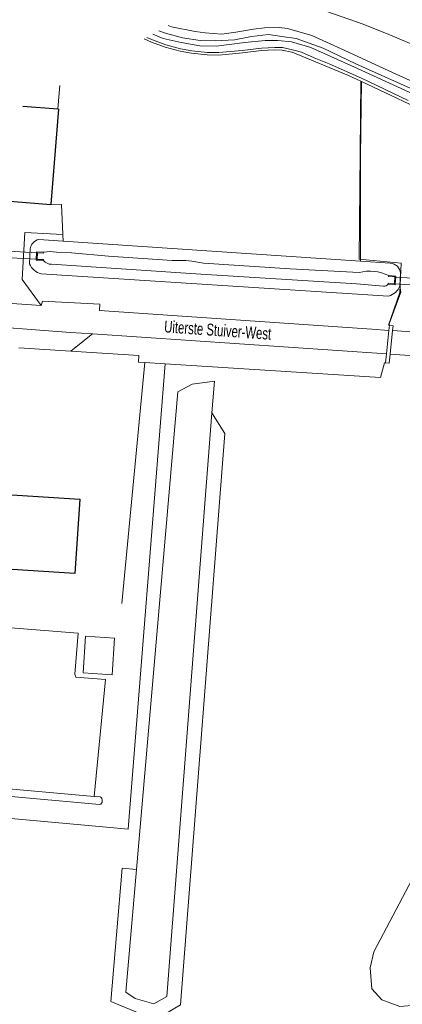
# Model space of a CAD drawing. Header units: metres. Extents: x 120324 to 133000, y 395500 to 402438.
# Tile 66 of 95: x 126851 to 126931, y 402099 to 402305. Entities that reach past the tile are written whole.
import ezdxf

# ---------------------------------------------------------------- set-up
doc = ezdxf.new("R2010")
doc.units = ezdxf.units.M
doc.linetypes.add('DGN1', pattern=[76.057638, 0, -76.057638])
doc.linetypes.add('DGN2', pattern=[101.410184, 50.705092, -50.705092])
for name, color, linetype, lineweight, true_color in [('gg-afsc-erfafscheiding', 7, 'Continuous', 0, 0x00ff32), ('gg-knt-bronhoudergrens', 7, 'DGN2', 0, 0xffaad2), ('gg-kntw-bovenkant insteek waterloop', 7, 'Continuous', 0, 0xa0a0ff), ('gg-kntw-waterlijn', 7, 'Continuous', 0, 0xaaebff), ('gg-kwrk-duiker nz buis', 7, 'DGN2', 0, 0x969696), ('gg-kwrk-duiker nz vlak', 7, 'DGN2', 0, 0x969696), ('gg-kwrk-uitstroombak niveau min 01', 7, 'Continuous', 0, 0x477c96), ('gt-grn-groengrens', 7, 'Continuous', 0, 0x96c800), ('gt-knt-wildrooster', 7, 'Continuous', 0, 0x787878), ('gx-grn-maaiveld', 7, 'Continuous', 0, 0xb88d57)]:
    doc.layers.add(name, color=color, linetype=linetype, lineweight=lineweight, true_color=true_color)
for name, color, linetype, lineweight in [('gg-anno-openbare ruimte label', 7, 'Continuous', 13), ('gg-bbg-gedigitaliseerde bijgebouw', 1, 'Continuous', 0), ('gg-bbg-hoofdgebouw', 1, 'Continuous', 30), ('gg-knt-verharding', 7, 'Continuous', 0), ('gt-grn-vlakafsluiter', 6, 'DGN1', 0)]:
    doc.layers.add(name, color=color, linetype=linetype, lineweight=lineweight)
doc.styles.add('StyleArial', font='arial.ttf')

msp = doc.modelspace()

# ---------------------------------------------------------------- linework, layer by layer
at = {"layer": 'gg-afsc-erfafscheiding'}
for p, q in [((126922.31, 402292.28), (126921.95, 402254.97)), ((126877.1, 402233.36), (126881.35, 402233.09)), ((126926.42, 402230.22), (126881.35, 402233.09))]:
    msp.add_line(p, q, dxfattribs=at)
at = {"layer": 'gg-afsc-erfafscheiding', "flags": 128}
for points in [[(126921.95, 402254.97), (126930.75, 402254.16), (126930.5, 402248.01), (126928.07, 402241.22), (126928.3, 402241.19)], [(126861.58, 402235.75), (126875.87, 402234.84), (126875.78, 402233.45), (126877.1, 402233.36)], [(126881.35, 402233.09), (126873.6, 402135.64), (126869.07, 402136.06)], [(126927.5, 402233.3), (126927.37, 402233.31), (126927.27, 402233.32), (126926.42, 402230.22)], [(126869.07, 402136.06), (126802.14, 402142.19), (126799.53, 402103.37), (126647.58, 402113.61)]]:
    msp.add_lwpolyline(points, dxfattribs=at)
at = {"layer": 'gg-bbg-gedigitaliseerde bijgebouw', "flags": 128}
msp.add_lwpolyline([(126864.18, 402168.38), (126870.28, 402167.99), (126870.77, 402175.68), (126864.68, 402176.07), (126864.18, 402168.38)], dxfattribs=at)
at = {"layer": 'gg-bbg-hoofdgebouw', "flags": 128}
for points in [[(126851.58, 402287.06), (126858.92, 402286.45)], [(126858.92, 402286.45), (126859.05, 402286.44), (126857.46, 402266.55)], [(126857.46, 402266.55), (126857.44, 402266.35), (126827.19, 402268.84)], [(126821.93, 402191.8), (126822.95, 402207.37), (126863.48, 402204.79), (126862.46, 402189.22), (126821.93, 402191.8)]]:
    msp.add_lwpolyline(points, dxfattribs=at)
at = {"layer": 'gg-knt-bronhoudergrens'}
for p, q in [((126859.94, 402260.19), (126860, 402258.78)), ((126866.51, 402142.54), (126868.88, 402167.02))]:
    msp.add_line(p, q, dxfattribs=at)
at = {"layer": 'gg-knt-bronhoudergrens', "flags": 128}
for points in [[(126877.1, 402233.36), (126870.75, 402166.88), (126868.88, 402167.02)], [(126862.45, 402168.14), (126863.15, 402176.67), (126840.59, 402178.51), (126841.02, 402183.86), (126823.5, 402185.29), (126798.78, 402186.52)], [(126868.88, 402167.02), (126862.64, 402167.48), (126862.45, 402168.14)]]:
    msp.add_lwpolyline(points, dxfattribs=at)
at = {"layer": 'gg-knt-verharding'}
for p, q in [((126859.32, 402291.34), (126858.92, 402286.45)), ((126859.65, 402266.44), (126857.46, 402266.55)), ((126859.65, 402266.44), (126859.94, 402260.19)), ((126851.98, 402260.61), (126851.43, 402250.73)), ((126859.94, 402260.19), (126851.98, 402260.61)), ((126851.43, 402250.73), (126855.38, 402245.33)), ((126855.38, 402245.33), (126855.7, 402246.18)), ((126855.7, 402246.18), (126867.68, 402245.57)), ((126867.68, 402245.57), (126867.62, 402244.25)), ((126861.53, 402239.68), (126846.91, 402240.78)), ((126861.53, 402239.68), (126866.14, 402239.37)), ((126862.4, 402236.4), (126866.14, 402239.37)), ((126866.14, 402239.37), (126927.69, 402235.18)), ((126928.94, 402240.05), (126942.15, 402239.18)), ((126850.76, 402236.44), (126861.58, 402235.75)), ((126861.58, 402235.75), (126862.4, 402236.4)), ((126928.43, 402235.14), (126941.82, 402234.22))]:
    msp.add_line(p, q, dxfattribs=at)
at = {"layer": 'gg-knt-verharding', "flags": 128}
for points in [[(126855.38, 402245.33), (126844.2, 402246.09), (126833.32, 402247.02), (126824.94, 402247.85)], [(126867.62, 402244.25), (126924.62, 402240.33), (126928.19, 402240.09)]]:
    msp.add_lwpolyline(points, dxfattribs=at)
at = {"layer": 'gg-kntw-bovenkant insteek waterloop'}
for p, q in [((126854.92, 402259.12), (126860, 402258.78)), ((126852.99, 402254.03), (126853.12, 402257.13)), ((126928.12, 402247.29), (126855.4, 402251.91)), ((126930.62, 402252.05), (126930.49, 402249.43)), ((126867.77, 402142.43), (126866.51, 402142.54))]:
    msp.add_line(p, q, dxfattribs=at)
at = {"layer": 'gg-kntw-bovenkant insteek waterloop', "flags": 128}
for points in [[(126866.51, 402142.54), (126826.04, 402146.15), (126797.14, 402148.49)], [(126795.56, 402108.79), (126798.09, 402147.1), (126825.93, 402144.57), (126867.64, 402140.8)]]:
    msp.add_lwpolyline(points, dxfattribs=at)
at = {"layer": 'gg-kntw-bovenkant insteek waterloop'}
for centre, radius, start, end in [((126855.42, 402256.86), 2.32, 102.4819, 173.3346), ((126856.17, 402255.23), 3.4, 200.6482, 256.8151), ((126928.38, 402251.91), 2.25, 3.7254, 87.9158), ((126927.29, 402250.58), 3.4, 284.0796, 340.1271), ((126867.29, 402141.65), 0.915, 292.4774, 58.4449)]:
    msp.add_arc(centre, radius, start, end, dxfattribs=at)
at = {"layer": 'gg-kntw-waterlijn', "flags": 128}
for points in [[(126858.6, 402256.5), (126861.77, 402256.33), (126869.48, 402255.6), (126882.81, 402254.71), (126885.71, 402254.71), (126886.93, 402254.59), (126889.37, 402254.18), (126907.54, 402252.98), (126921.93, 402252.19)], [(126857.58, 402253.95), (126888.81, 402251.86), (126921.39, 402249.86), (126927.02, 402249.34)]]:
    msp.add_lwpolyline(points, dxfattribs=at)
at = {"layer": 'gg-kntw-waterlijn'}
for centre, radius, start, end in [((126857.31, 402245.85), 10.73, 83.1267, 97.4308), ((126857.49, 402256.04), 2.09, 219.0051, 272.3697), ((126924.22, 402243.6), 8.89, 63.7765, 104.91), ((126927.17, 402250.37), 1.04, 262.0653, 324.5549)]:
    msp.add_arc(centre, radius, start, end, dxfattribs=at)
at = {"layer": 'gg-kwrk-duiker nz buis'}
for p, q in [((126956.24, 402248.04), (126929.52, 402249.86)), ((126929.63, 402251.27), (126956.33, 402249.43))]:
    msp.add_line(p, q, dxfattribs=at)
at = {"layer": 'gg-kwrk-duiker nz vlak'}
for p, q in [((126854.42, 402256.34), (126827.73, 402257.9)), ((126827.65, 402256.57), (126854.38, 402254.97))]:
    msp.add_line(p, q, dxfattribs=at)
at = {"layer": 'gg-kwrk-uitstroombak niveau min 01'}
for p, q in [((126854.42, 402256.34), (126854.38, 402254.97)), ((126854.38, 402254.97), (126854.37, 402254.77)), ((126854.37, 402254.77), (126855.87, 402254.72)), ((126929.32, 402249.87), (126929.43, 402251.28)), ((126929.63, 402251.27), (126929.52, 402249.86))]:
    msp.add_line(p, q, dxfattribs=at)
at = {"layer": 'gg-kwrk-uitstroombak niveau min 01', "flags": 128}
for points in [[(126855.93, 402256.49), (126854.43, 402256.54), (126854.42, 402256.34)], [(126855.87, 402254.72), (126855.88, 402254.92), (126854.58, 402254.96), (126854.62, 402256.33), (126855.92, 402256.29), (126855.93, 402256.49)], [(126929.43, 402251.28), (126928.13, 402251.38), (126928.15, 402251.58)], [(126928.15, 402251.58), (126929.65, 402251.46), (126929.63, 402251.27)], [(126928.01, 402249.77), (126928.03, 402249.97), (126929.32, 402249.87)], [(126929.52, 402249.86), (126929.51, 402249.66), (126928.01, 402249.77)]]:
    msp.add_lwpolyline(points, dxfattribs=at)
at = {"layer": 'gt-grn-groengrens'}
msp.add_line((126884, 402227.25), (126875.36, 402127.22), dxfattribs=at)
at = {"layer": 'gt-grn-groengrens', "flags": 128}
for points in [[(126884, 402227.25), (126887.02, 402228.85), (126891.65, 402229.49), (126891.13, 402222.81)], [(126875.36, 402127.22), (126872.37, 402127.48), (126869.96, 402099.59), (126879.24, 402095.73), (126884.59, 402098.86), (126893.81, 402218.52), (126891.13, 402222.81)], [(126891.13, 402222.81), (126881.72, 402100.66), (126879.01, 402099.08), (126875.09, 402100.21), (126873.14, 402101.52), (126875.36, 402127.22)], [(126925.06, 402109.98), (126934.97, 402128.93), (126938.43, 402132.64), (126941.2, 402133.88), (126944.45, 402133.97), (126948.18, 402132.35), (126953.72, 402127), (126956.01, 402122.41), (126955.53, 402118.78), (126953.72, 402115.24), (126948.47, 402108.91), (126945.21, 402108.07), (126941.11, 402108.26), (126939.39, 402105.68), (126938.53, 402102.63), (126936.43, 402100.24), (126933.75, 402098.8), (126930.5, 402098.52), (126926.68, 402099.95), (126924.58, 402102.24), (126924.29, 402106.64), (126925.06, 402109.98)]]:
    msp.add_lwpolyline(points, dxfattribs=at)
at = {"layer": 'gt-grn-vlakafsluiter'}
msp.add_line((126830.63, 402262.41), (126851.98, 402260.61), dxfattribs=at)
at = {"layer": 'gt-knt-wildrooster'}
for p, q in [((126927.69, 402235.18), (126928.19, 402240.09)), ((126928.43, 402235.14), (126928.94, 402240.05)), ((126927.5, 402233.3), (126927.69, 402235.18))]:
    msp.add_line(p, q, dxfattribs=at)
at = {"layer": 'gt-knt-wildrooster', "flags": 128}
msp.add_lwpolyline([(126927.5, 402233.3), (126928.24, 402233.26), (126928.43, 402235.14)], dxfattribs=at)
at = {"layer": 'gx-grn-maaiveld'}
for p, q in [((126922.23, 402254.57), (126860, 402258.78)), ((126928.46, 402254.15), (126922.23, 402254.57)), ((126928.19, 402240.09), (126928.3, 402241.19))]:
    msp.add_line(p, q, dxfattribs=at)
at = {"layer": 'gx-grn-maaiveld', "flags": 128}
for points in [[(127006.08, 402244.8), (127002.74, 402248.69), (127000.81, 402251.08), (126999.05, 402253.24), (126996.15, 402256.54), (126992.03, 402260.92), (126987.99, 402265.01), (126983.66, 402269.02), (126979.41, 402272.72), (126974.77, 402276.52), (126970.17, 402280.03), (126965.42, 402283.34), (126960.65, 402286.42), (126956.27, 402289.01), (126950.9, 402291.89), (126943.85, 402295.35), (126938.97, 402297.51), (126935.8, 402298.85), (126928.54, 402301.9), (126928.17, 402302.05), (126922.77, 402304.19), (126910.38, 402308.51)], [(126882.01, 402303.9), (126882.65, 402303.67), (126887.66, 402302.7), (126889.72, 402302.38), (126893.22, 402302.12), (126896.18, 402302.52), (126899.87, 402303.18), (126902.15, 402303.41), (126905.22, 402303.5), (126906.94, 402303.33), (126912.03, 402301.8), (126919.7, 402298.35), (126929.05, 402294.03), (126941.62, 402288.35)], [(126907.88, 402298.36), (126905.85, 402298.79), (126904.33, 402298.85), (126901.54, 402298.69), (126897.52, 402298.18), (126892.62, 402297.75), (126890.17, 402297.8), (126886.85, 402298.15), (126884.49, 402298.58), (126881.34, 402299.39), (126878.53, 402300.47), (126876.99, 402301.13)], [(126932.24, 402288.21), (126922.45, 402292.87), (126915.71, 402295.91), (126912.52, 402297.13), (126909.87, 402298.31), (126908.01, 402298.85), (126905.91, 402299.29), (126904.32, 402299.35), (126901.5, 402299.18), (126897.46, 402298.68), (126892.61, 402298.26), (126890.2, 402298.3), (126886.93, 402298.64), (126884.6, 402299.07), (126881.49, 402299.87), (126878.71, 402300.93), (126877.55, 402301.43)], [(126878.78, 402302.11), (126880.92, 402301.19), (126884.69, 402300.34), (126888.64, 402299.65), (126892.06, 402299.6), (126898.04, 402300.35), (126902.32, 402300.82), (126904.93, 402300.81), (126907.79, 402300.5), (126911.82, 402299.32), (126921.62, 402294.95), (126939.15, 402286.89)], [(126932.61, 402290.8), (126921.29, 402295.91), (126914.4, 402299.16), (126908.77, 402301.19), (126905.78, 402301.64), (126902.98, 402302.01), (126899.42, 402301.61), (126895.87, 402300.95), (126891.79, 402300.74), (126888.67, 402300.76), (126884.97, 402301.33), (126881.43, 402302.34), (126880.01, 402302.8)], [(126907.88, 402298.36), (126907.95, 402298.33), (126919.75, 402293.48), (126922.46, 402292.21)], [(126922.46, 402292.21), (126922.26, 402276.57), (126922.23, 402255.14), (126922.23, 402254.57)], [(126922.46, 402292.21), (126938.71, 402284.56), (126957.22, 402275.15)], [(126930.49, 402249.43), (126930.65, 402248.07), (126928.26, 402241.46), (126928.3, 402241.19)], [(126928.3, 402241.19), (126929.05, 402241.08), (126928.94, 402240.05)]]:
    msp.add_lwpolyline(points, dxfattribs=at)

# ---------------------------------------------------------------- texts
at = {"layer": 'gg-anno-openbare ruimte label', "insert": (126892.36, 402240.13), "char_height": 2.5, "attachment_point": 5, "rotation": 356, "line_spacing_factor": 0.8, "style": 'StyleArial'}
msp.add_mtext('{\\W0.68;\\C256;Uiterste Stuiver-West}', dxfattribs=at)

doc.saveas('drawing.dxf')
